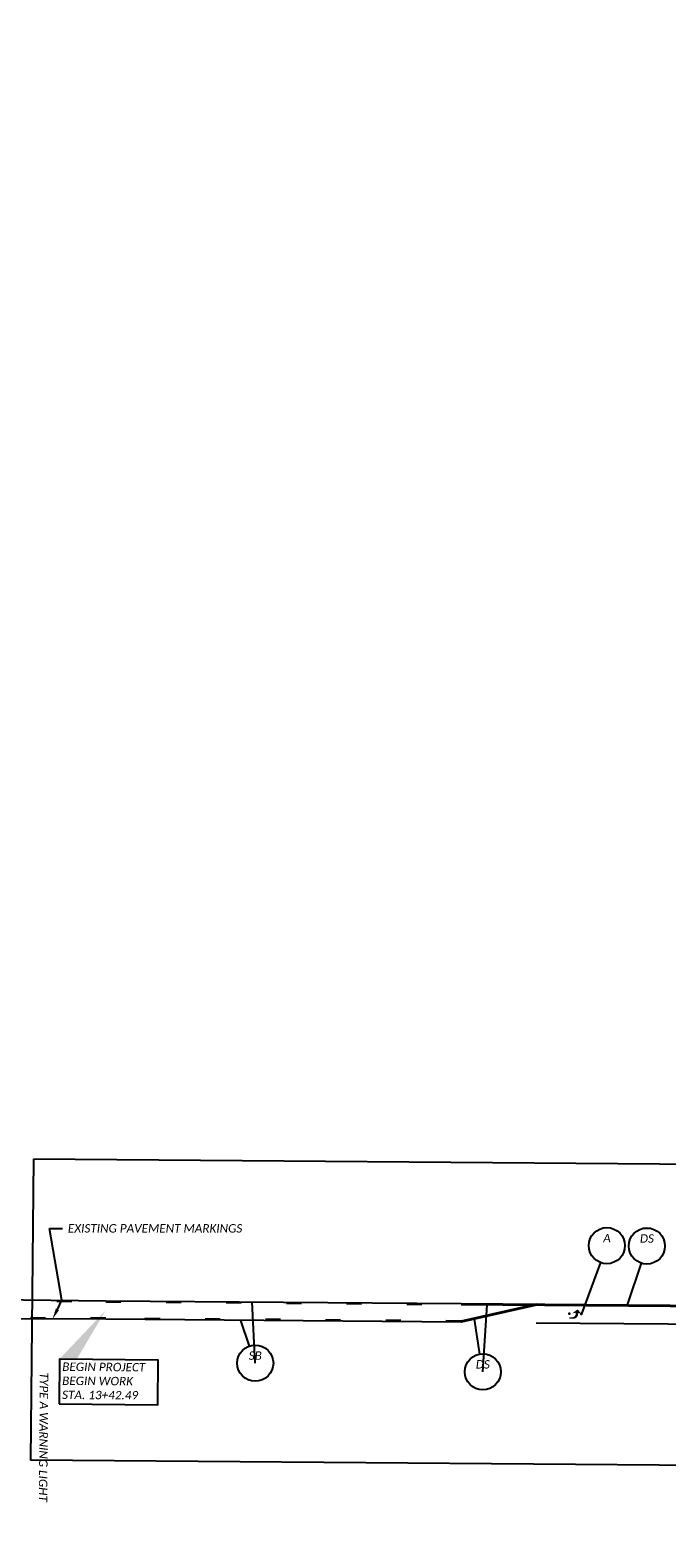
# Model space of a CAD drawing. Header units: feet. Extents: x 2244015 to 2247220, y 592506 to 600255.
# Tile 3 of 12: x 2244649 to 2245072, y 596101 to 597102. Entities that reach past the tile are written whole.
import ezdxf
from ezdxf import colors
from ezdxf.entities.mleader import LeaderData, LeaderLine
from ezdxf.enums import TextEntityAlignment as Align
from ezdxf.math import Vec2, Vec3

# ---------------------------------------------------------------- set-up
doc = ezdxf.new("R2010")
doc.units = ezdxf.units.FT
doc.header["$MEASUREMENT"] = 0
doc.set_wipeout_variables(frame=1)
doc.linetypes.add('dsolidcl', pattern=[0])
doc.linetypes.add('lane', pattern=[40, 10, -30])
for name, color, linetype in [('0_XRef_1', 7, 'Continuous'), ('PM_P_Cells', 7, 'Continuous'), ('PM_P_Channelizing_Line', 7, 'Continuous'), ('PM_P_CL_Dashed', 2, 'lane'), ('PM_P_CL_Double_Solid', 2, 'dsolidcl'), ('PM_X_CL_Dashed', 2, 'lane'), ('PM_X_CL_Double_Solid', 2, 'dsolidcl'), ('SN_P_Signs', 120, 'Continuous'), ('TX_P_20', 7, 'Continuous')]:
    doc.layers.add(name, color=color, linetype=linetype)
doc.layers.add('PM_P_Cells (Construction)', color=7, linetype='Continuous', lineweight=0)
doc.layers.add('SC_Scratch1', color=7, linetype='Continuous', plot=False)
doc.styles.add('P_Slanted_Normal', font='calibrii.ttf', dxfattribs={"height": 0.14})

# ---------------------------------------------------------------- blocks, each defined once
blk = doc.blocks.new('PMRTP')
at = {"layer": 'PM_P_Cells', "linetype": 'Continuous', "lineweight": 0}
blk.add_hatch(color=7, dxfattribs=at).paths.add_polyline_path([(-5.5, 3.3, -0.418865), (-2.2, 0), (-2.2, 0), (-2.2, -0.7), (0, 0), (-2.6, -3), (-6.1, -0.3), (-3.8, -0.7), (-3.8, 0, 0.414214), (-6.1, 2.3), (-8, 2.3), (-8, 3.3)])
at = {"layer": 'PM_P_Cells (Construction)', "color": 7, "linetype": 'Continuous', "lineweight": 30}
for p in [(-8, 0), (0, 0)]:
    blk.add_point(p, dxfattribs=at)
blk = doc.blocks.new('*U1039')
blk.add_wipeout([(-0.298, 0.023), (-0.295, 0.045), (-0.291, 0.07), (-0.285, 0.091), (-0.277, 0.112), (-0.268, 0.133), (-0.257, 0.153), (-0.245, 0.172), (-0.234, 0.186), (-0.221, 0.202), (-0.206, 0.217), (-0.188, 0.233), (-0.172, 0.245), (-0.158, 0.254), (-0.142, 0.263), (-0.124, 0.272), (-0.105, 0.28), (-0.084, 0.287), (-0.058, 0.293), (-0.036, 0.297), (-0.012, 0.299), (0, 0.299), (0.022, 0.298), (0.043, 0.296), (0.069, 0.291), (0.09, 0.285), (0.111, 0.278), (0.135, 0.266), (0.153, 0.256), (0.17, 0.246), (0.187, 0.233), (0.203, 0.219), (0.217, 0.205), (0.23, 0.191), (0.24, 0.178), (0.253, 0.159), (0.264, 0.141), (0.273, 0.122), (0.281, 0.103), (0.286, 0.086), (0.291, 0.068), (0.294, 0.053), (0.297, 0.037), (0.298, 0.018), (0.299, 0), (0.298, -0.02), (0.296, -0.04), (0.293, -0.059), (0.289, -0.076), (0.284, -0.093), (0.278, -0.109), (0.272, -0.123), (0.263, -0.141), (0.254, -0.157), (0.245, -0.171), (0.232, -0.188), (0.22, -0.202), (0.211, -0.211), (0.198, -0.224), (0.188, -0.232), (0.172, -0.244), (0.151, -0.258), (0.129, -0.27), (0.112, -0.277), (0.094, -0.284), (0.07, -0.291), (0.057, -0.293), (0.038, -0.296), (0.025, -0.298), (0.011, -0.299), (0, -0.299), (-0.006, -0.299), (-0.018, -0.298), (-0.028, -0.298), (-0.04, -0.296), (-0.052, -0.294), (-0.064, -0.292), (-0.077, -0.289), (-0.092, -0.284), (-0.115, -0.276), (-0.135, -0.267), (-0.15, -0.258), (-0.168, -0.247), (-0.182, -0.237), (-0.199, -0.223), (-0.218, -0.204), (-0.232, -0.189), (-0.246, -0.17), (-0.255, -0.155), (-0.266, -0.137), (-0.275, -0.118), (-0.283, -0.097), (-0.29, -0.074), (-0.294, -0.054), (-0.297, -0.033), (-0.299, -0.015), (-0.299, 0)])
at = {"flags": 128}
blk.add_lwpolyline([(-0.096, 0.284), (-0.24, 0.71)], dxfattribs=at)
blk.add_circle((0, 0), 0.3)
at = {"style": 'P_Slanted_Normal', "flags": 8}
for tag, p in [('ITEMTYPE', (0, 0.125)), ('ITEMNUMBER', (0, -0.125))]:
    blk.add_attdef(tag, text='', height=0.14, dxfattribs=at).set_placement(p, align=Align.MIDDLE_CENTER)
blk = doc.blocks.new('*U1067')
blk.add_wipeout([(-0.298, 0.023), (-0.295, 0.045), (-0.291, 0.07), (-0.285, 0.091), (-0.277, 0.112), (-0.268, 0.133), (-0.257, 0.153), (-0.245, 0.172), (-0.234, 0.186), (-0.221, 0.202), (-0.206, 0.217), (-0.188, 0.233), (-0.172, 0.245), (-0.158, 0.254), (-0.142, 0.263), (-0.124, 0.272), (-0.105, 0.28), (-0.084, 0.287), (-0.058, 0.293), (-0.036, 0.297), (-0.012, 0.299), (0, 0.299), (0.022, 0.298), (0.043, 0.296), (0.069, 0.291), (0.09, 0.285), (0.111, 0.278), (0.135, 0.266), (0.153, 0.256), (0.17, 0.246), (0.187, 0.233), (0.203, 0.219), (0.217, 0.205), (0.23, 0.191), (0.24, 0.178), (0.253, 0.159), (0.264, 0.141), (0.273, 0.122), (0.281, 0.103), (0.286, 0.086), (0.291, 0.068), (0.294, 0.053), (0.297, 0.037), (0.298, 0.018), (0.299, 0), (0.298, -0.02), (0.296, -0.04), (0.293, -0.059), (0.289, -0.076), (0.284, -0.093), (0.278, -0.109), (0.272, -0.123), (0.263, -0.141), (0.254, -0.157), (0.245, -0.171), (0.232, -0.188), (0.22, -0.202), (0.211, -0.211), (0.198, -0.224), (0.188, -0.232), (0.172, -0.244), (0.151, -0.258), (0.129, -0.27), (0.112, -0.277), (0.094, -0.284), (0.07, -0.291), (0.057, -0.293), (0.038, -0.296), (0.025, -0.298), (0.011, -0.299), (0, -0.299), (-0.006, -0.299), (-0.018, -0.298), (-0.028, -0.298), (-0.04, -0.296), (-0.052, -0.294), (-0.064, -0.292), (-0.077, -0.289), (-0.092, -0.284), (-0.115, -0.276), (-0.135, -0.267), (-0.15, -0.258), (-0.168, -0.247), (-0.182, -0.237), (-0.199, -0.223), (-0.218, -0.204), (-0.232, -0.189), (-0.246, -0.17), (-0.255, -0.155), (-0.266, -0.137), (-0.275, -0.118), (-0.283, -0.097), (-0.29, -0.074), (-0.294, -0.054), (-0.297, -0.033), (-0.299, -0.015), (-0.299, 0)])
at = {"flags": 128}
blk.add_lwpolyline([(-0.105, -0.281), (-0.423, -1.133)], dxfattribs=at)
blk.add_circle((0, 0), 0.3)
at = {"style": 'P_Slanted_Normal', "flags": 8}
for tag, p in [('ITEMTYPE', (0, 0.125)), ('ITEMNUMBER', (0, -0.125))]:
    blk.add_attdef(tag, text='', height=0.14, dxfattribs=at).set_placement(p, align=Align.MIDDLE_CENTER)
blk = doc.blocks.new('*U1045')
blk.add_wipeout([(-0.298, 0.023), (-0.295, 0.045), (-0.291, 0.07), (-0.285, 0.091), (-0.277, 0.112), (-0.268, 0.133), (-0.257, 0.153), (-0.245, 0.172), (-0.234, 0.186), (-0.221, 0.202), (-0.206, 0.217), (-0.188, 0.233), (-0.172, 0.245), (-0.158, 0.254), (-0.142, 0.263), (-0.124, 0.272), (-0.105, 0.28), (-0.084, 0.287), (-0.058, 0.293), (-0.036, 0.297), (-0.012, 0.299), (0, 0.299), (0.022, 0.298), (0.043, 0.296), (0.069, 0.291), (0.09, 0.285), (0.111, 0.278), (0.135, 0.266), (0.153, 0.256), (0.17, 0.246), (0.187, 0.233), (0.203, 0.219), (0.217, 0.205), (0.23, 0.191), (0.24, 0.178), (0.253, 0.159), (0.264, 0.141), (0.273, 0.122), (0.281, 0.103), (0.286, 0.086), (0.291, 0.068), (0.294, 0.053), (0.297, 0.037), (0.298, 0.018), (0.299, 0), (0.298, -0.02), (0.296, -0.04), (0.293, -0.059), (0.289, -0.076), (0.284, -0.093), (0.278, -0.109), (0.272, -0.123), (0.263, -0.141), (0.254, -0.157), (0.245, -0.171), (0.232, -0.188), (0.22, -0.202), (0.211, -0.211), (0.198, -0.224), (0.188, -0.232), (0.172, -0.244), (0.151, -0.258), (0.129, -0.27), (0.112, -0.277), (0.094, -0.284), (0.07, -0.291), (0.057, -0.293), (0.038, -0.296), (0.025, -0.298), (0.011, -0.299), (0, -0.299), (-0.006, -0.299), (-0.018, -0.298), (-0.028, -0.298), (-0.04, -0.296), (-0.052, -0.294), (-0.064, -0.292), (-0.077, -0.289), (-0.092, -0.284), (-0.115, -0.276), (-0.135, -0.267), (-0.15, -0.258), (-0.168, -0.247), (-0.182, -0.237), (-0.199, -0.223), (-0.218, -0.204), (-0.232, -0.189), (-0.246, -0.17), (-0.255, -0.155), (-0.266, -0.137), (-0.275, -0.118), (-0.283, -0.097), (-0.29, -0.074), (-0.294, -0.054), (-0.297, -0.033), (-0.299, -0.015), (-0.299, 0)])
at = {"flags": 128}
blk.add_lwpolyline([(-0.047, 0.296), (-0.14, 0.877)], dxfattribs=at)
blk.add_circle((0, 0), 0.3)
at = {"style": 'P_Slanted_Normal', "flags": 8}
for tag, p in [('ITEMTYPE', (0, 0.125)), ('ITEMNUMBER', (0, -0.125))]:
    blk.add_attdef(tag, text='', height=0.14, dxfattribs=at).set_placement(p, align=Align.MIDDLE_CENTER)
blk = doc.blocks.new('*U1046')
blk.add_wipeout([(-0.298, 0.023), (-0.295, 0.045), (-0.291, 0.07), (-0.285, 0.091), (-0.277, 0.112), (-0.268, 0.133), (-0.257, 0.153), (-0.245, 0.172), (-0.234, 0.186), (-0.221, 0.202), (-0.206, 0.217), (-0.188, 0.233), (-0.172, 0.245), (-0.158, 0.254), (-0.142, 0.263), (-0.124, 0.272), (-0.105, 0.28), (-0.084, 0.287), (-0.058, 0.293), (-0.036, 0.297), (-0.012, 0.299), (0, 0.299), (0.022, 0.298), (0.043, 0.296), (0.069, 0.291), (0.09, 0.285), (0.111, 0.278), (0.135, 0.266), (0.153, 0.256), (0.17, 0.246), (0.187, 0.233), (0.203, 0.219), (0.217, 0.205), (0.23, 0.191), (0.24, 0.178), (0.253, 0.159), (0.264, 0.141), (0.273, 0.122), (0.281, 0.103), (0.286, 0.086), (0.291, 0.068), (0.294, 0.053), (0.297, 0.037), (0.298, 0.018), (0.299, 0), (0.298, -0.02), (0.296, -0.04), (0.293, -0.059), (0.289, -0.076), (0.284, -0.093), (0.278, -0.109), (0.272, -0.123), (0.263, -0.141), (0.254, -0.157), (0.245, -0.171), (0.232, -0.188), (0.22, -0.202), (0.211, -0.211), (0.198, -0.224), (0.188, -0.232), (0.172, -0.244), (0.151, -0.258), (0.129, -0.27), (0.112, -0.277), (0.094, -0.284), (0.07, -0.291), (0.057, -0.293), (0.038, -0.296), (0.025, -0.298), (0.011, -0.299), (0, -0.299), (-0.006, -0.299), (-0.018, -0.298), (-0.028, -0.298), (-0.04, -0.296), (-0.052, -0.294), (-0.064, -0.292), (-0.077, -0.289), (-0.092, -0.284), (-0.115, -0.276), (-0.135, -0.267), (-0.15, -0.258), (-0.168, -0.247), (-0.182, -0.237), (-0.199, -0.223), (-0.218, -0.204), (-0.232, -0.189), (-0.246, -0.17), (-0.255, -0.155), (-0.266, -0.137), (-0.275, -0.118), (-0.283, -0.097), (-0.29, -0.074), (-0.294, -0.054), (-0.297, -0.033), (-0.299, -0.015), (-0.299, 0)])
at = {"flags": 128}
blk.add_lwpolyline([(-0.096, -0.284), (-0.329, -0.977)], dxfattribs=at)
blk.add_circle((0, 0), 0.3)
at = {"style": 'P_Slanted_Normal', "flags": 8}
for tag, p in [('ITEMTYPE', (0, 0.125)), ('ITEMNUMBER', (0, -0.125))]:
    blk.add_attdef(tag, text='', height=0.14, dxfattribs=at).set_placement(p, align=Align.MIDDLE_CENTER)

msp = doc.modelspace()

# ---------------------------------------------------------------- hatches: boundary and pattern name
at = {"layer": '0_XRef_1'}
h = msp.add_hatch(color=256, dxfattribs=at)
h.dxf.hatch_style = 1
h.paths.add_polyline_path([(2244699.478, 596251.743), (2244680.219, 596219.178), (2244668.666, 596219.27)])

# ---------------------------------------------------------------- linework, layer by layer
at = {"layer": 'PM_P_Channelizing_Line', "flags": 128}
msp.add_lwpolyline([(2244985.545, 596243.487), (2245685.524, 596237.968)], dxfattribs=at)
at = {"layer": 'PM_P_CL_Dashed'}
msp.add_line((2244935.552, 596244.541), (2244699.436, 596246.403), dxfattribs=at)
at = {"layer": 'PM_P_CL_Dashed', "flags": 128}
msp.add_lwpolyline([(2244699.523, 596257.412), (2244935.639, 596255.551)], dxfattribs=at)
at = {"layer": 'PM_P_CL_Double_Solid'}
for p, q in [((2244985.637, 596255.157), (2244935.547, 596243.881)), ((2244985.642, 596255.817), (2244935.552, 596244.541)), ((2244935.547, 596243.881), (2244699.431, 596245.743))]:
    msp.add_line(p, q, dxfattribs=at)
at = {"layer": 'PM_P_CL_Double_Solid', "flags": 128}
for points in [[(2244699.528, 596258.072), (2244935.644, 596256.211)], [(2244935.639, 596255.551), (2245685.616, 596249.638)], [(2244935.644, 596256.211), (2245685.621, 596250.298)]]:
    msp.add_lwpolyline(points, dxfattribs=at)
at = {"layer": 'PM_X_CL_Dashed'}
for p, q in [((2244507.041, 596259.399), (2244699.523, 596257.412)), ((2244699.436, 596246.403), (2244506.945, 596247.194))]:
    msp.add_line(p, q, dxfattribs=at)
at = {"layer": 'PM_X_CL_Double_Solid'}
for p, q in [((2244507.046, 596260.059), (2244699.528, 596258.072)), ((2244699.431, 596245.743), (2244506.94, 596246.534))]:
    msp.add_line(p, q, dxfattribs=at)
at = {"layer": 'SC_Scratch1', "color": 2}
for p, q in [((2244651.525, 596352.124), (2244649.413, 596152.134)), ((2245457.752, 596345.767), (2244651.525, 596352.124)), ((2245456.175, 596145.773), (2244649.413, 596152.134))]:
    msp.add_line(p, q, dxfattribs=at)

# ---------------------------------------------------------------- block references
at = {"layer": 'PM_P_Cells', "xscale": -1, "rotation": 179.3928103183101}
msp.add_blockref('PMRTP', (2245015.592, 596249.333), dxfattribs=at)

# ---------------------------------------------------------------- texts
at = {"layer": 'SN_P_Signs', "style": 'P_Slanted_Normal'}
msp.add_text('TYPE A WARNING LIGHT', height=5.6, rotation=269.548265, dxfattribs=at).set_placement((2244655.689, 596210.349))

# ---------------------------------------------------------------- leaders
at = {"layer": 'TX_P_20'}
ml = msp.add_multileader_mtext('Standard', dxfattribs=at)
ml.set_content('EXISTING \\PPAVEMENT \\PMARKINGS', color=256, style='P_Slanted_Normal')
ml.set_leader_properties()
ml.build(insert=Vec2(0, 0))
ml.multileader.update_dxf_attribs({"dogleg_length": 0.215, "arrow_head_size": 7.2, "scale": 40})
ctx = ml.context
ctx.base_point, ctx.scale, ctx.char_height, ctx.arrow_head_size, ctx.landing_gap_size, ctx.plane_origin, ctx.plane_x_axis, ctx.plane_y_axis = Vec3(2245619.286, 596375.594), 40, 5.6, 7.2, 3.6, Vec3(2245988.306, 596367.614), Vec3(-0.38233293, 0.92402464), Vec3(-0.92402464, -0.38233293)
notes = []
notes.append((ctx, [(0, (1, 1, 0), (2245622.575, 596367.644), (-0.38233293, 0.92402464), 8.603, [(1, [(2245687.598, 596369.194), (2245694.006, 596382.091), (2245702.192, 596394.518)], 0, [])])]))
ctx.mtext.insert, ctx.mtext.text_direction, ctx.mtext.rotation, ctx.mtext.width, ctx.mtext.defined_height, ctx.mtext.flow_direction = Vec3(2245615.284, 596377.834), Vec3(-0.38233293, 0.92402464), 1.96311605, 104.62653, 5.782, 5
ml = msp.add_multileader_mtext('Standard', dxfattribs=at)
ml.set_content('{\\fOHDOTSymbols|b0|i1|c186|p2;\\H1.08333x;\ue0a4} R/W & CONST. \\PHIGHLAND ROAD', color=256, style='P_Slanted_Normal')
ml.set_leader_properties()
ml.build(insert=Vec2(0, 0))
ml.multileader.update_dxf_attribs({"dogleg_length": 0.36, "arrow_head_size": 7.2, "scale": 40})
ctx = ml.context
ctx.base_point, ctx.scale, ctx.char_height, ctx.arrow_head_size, ctx.landing_gap_size, ctx.plane_origin, ctx.plane_x_axis, ctx.plane_y_axis = Vec3(2245818.488, 596353.611), 40, 5.6, 7.2, 3.6, Vec3(2245777.142, 595971.097), Vec3(-0.38233293, 0.92402464), Vec3(-0.92402464, -0.38233293)
notes.append((ctx, [(0, (1, 1, 0), (2245821.778, 596345.662), (-0.38233293, 0.92402464), 8.603, [(0, [(2245766.401, 596243.331)], 0, [])])]))
ctx.mtext.insert, ctx.mtext.text_direction, ctx.mtext.rotation, ctx.mtext.width, ctx.mtext.defined_height, ctx.mtext.flow_direction = Vec3(2245814.487, 596355.851), Vec3(-0.38233293, 0.92402464), 1.96311605, 92.38554, 15.888, 5
for ctx, leaders in notes:
    for number, flags, end, landing, length, lines in leaders:
        leader = LeaderData()
        leader.index, (leader.has_last_leader_line, leader.has_dogleg_vector, leader.attachment_direction) = number, flags
        leader.last_leader_point, leader.dogleg_vector, leader.dogleg_length = Vec3(end), Vec3(landing), length
        for number, points, colour, breaks in lines:
            line = LeaderLine()
            line.index, line.vertices, line.color, line.breaks = number, Vec3.list(points), colors.encode_raw_color(colour), breaks
            leader.lines.append(line)
        ctx.leaders.append(leader)

# ---------------------------------------------------------------- next in the draw order: block references
ref = msp.add_blockref('*U1067', (2245032.506, 596294.649), dxfattribs=dict(at, xscale=40, yscale=40, zscale=40))
ref.add_attrib('ITEMTYPE', 'A', dxfattribs={"layer": '0', "height": 5.6, "style": 'P_Slanted_Normal'}).set_placement((2245032.506, 596299.649), align=Align.MIDDLE_CENTER)
ref = msp.add_blockref('*U1039', (2244798.844, 596216.62), dxfattribs=dict(at, xscale=40, yscale=40, zscale=40))
ref.add_attrib('ITEMTYPE', 'SB', dxfattribs={"layer": '0', "height": 5.6, "style": 'P_Slanted_Normal'}).set_placement((2244798.844, 596221.62), align=Align.MIDDLE_CENTER)
ref = msp.add_blockref('*U1045', (2244950.032, 596210.81), dxfattribs=dict(at, xscale=40, yscale=40, zscale=40))
ref.add_attrib('ITEMTYPE', 'DS', dxfattribs={"layer": '0', "height": 5.6, "style": 'P_Slanted_Normal'}).set_placement((2244950.032, 596215.81), align=Align.MIDDLE_CENTER)

# ---------------------------------------------------------------- next in the draw order: wipeouts: each hides what was drawn before it
msp.add_wipeout([(2244668.474, 596189.528), (2244734.164, 596188.97), (2244734.356, 596218.601), (2244668.666, 596219.27)]).dxf.layer = 'TX_P_20'

# ---------------------------------------------------------------- next in the draw order: linework, layer by layer
at = {"layer": 'TX_P_20', "flags": 128}
for points in [[(2244798.844, 596216.62), (2244796.781, 596257.306)], [(2244950.031, 596210.811), (2244952.845, 596255.415)]]:
    msp.add_lwpolyline(points, dxfattribs=at)
at = {"layer": 'TX_P_20'}
msp.add_lwpolyline([(2244668.474, 596189.528), (2244734.164, 596188.97), (2244734.356, 596218.601), (2244668.666, 596219.27)], close=True, dxfattribs=at)

# ---------------------------------------------------------------- next in the draw order: block references
ref = msp.add_blockref('*U1046', (2245059.082, 596294.417), dxfattribs=dict(at, xscale=40, yscale=40, zscale=40))
ref.add_attrib('ITEMTYPE', 'DS', dxfattribs={"layer": '0', "height": 5.6, "style": 'P_Slanted_Normal'}).set_placement((2245059.082, 596299.417), align=Align.MIDDLE_CENTER)

# ---------------------------------------------------------------- next in the draw order: texts
at = {"layer": 'TX_P_20', "insert": (2244745.316, 596216.534), "char_height": 5.6, "width": 74.70729, "attachment_point": 3, "rotation": 359.597947, "style": 'P_Slanted_Normal'}
msp.add_mtext('\\pxql;BEGIN PROJECT\\PBEGIN WORK\\PSTA. 13+42.49', dxfattribs=at)

# ---------------------------------------------------------------- next in the draw order: leaders
at = {"layer": 'TX_P_20'}
ml = msp.add_multileader_mtext('Standard', dxfattribs=at)
ml.set_content('INSTALL WORK ZONE TRAFFIC SIGNAL AND TEMPORARY CONTROLLER DURING STAGE 1, PRE-PHASE 1', color=256, style='P_Slanted_Normal')
ml.set_leader_properties()
ml.build(insert=Vec2(0, 0))
ml.multileader.update_dxf_attribs({"dogleg_length": 0.215, "arrow_head_size": 7.2, "scale": 40})
ctx = ml.context
ctx.base_point, ctx.scale, ctx.char_height, ctx.arrow_head_size, ctx.landing_gap_size, ctx.plane_origin, ctx.plane_x_axis, ctx.plane_y_axis = Vec3(2245763.293, 596321), 40, 5.6, 7.2, 3.6, Vec3(2245920.614, 595912.914), Vec3(-0.38233293, 0.92402464), Vec3(-0.92402464, -0.38233293)
notes = []
notes.append((ctx, [(0, (1, 1, 0), (2245766.583, 596313.05), (-0.38233293, 0.92402464), 8.603, [(2, [(2245779.289, 596288.869)], 0, [])])]))
ctx.mtext.insert, ctx.mtext.text_direction, ctx.mtext.rotation, ctx.mtext.width, ctx.mtext.defined_height, ctx.mtext.flow_direction = Vec3(2245759.292, 596323.24), Vec3(-0.38233293, 0.92402464), 1.96311605, 100.15824, 24.196, 5
ml = msp.add_multileader_mtext('Standard', dxfattribs=at)
ml.set_content('EXISTING PAVEMENT MARKINGS', color=256, style='P_Slanted_Normal')
ml.set_leader_properties()
ml.build(insert=Vec2(0, 0))
ml.multileader.update_dxf_attribs({"dogleg_length": 0.215, "arrow_head_size": 7.2, "scale": 40})
ctx = ml.context
ctx.base_point, ctx.scale, ctx.char_height, ctx.arrow_head_size, ctx.landing_gap_size, ctx.plane_origin, ctx.plane_x_axis, ctx.plane_y_axis = Vec3(2246594.171, 596111.979), 40, 5.6, 7.2, 3.6, Vec3(2246926.453, 596062.615), Vec3(0.98768834, -0.15643447), Vec3(0.15643447, 0.98768834)
ctx.text_align_type = 2
notes.append((ctx, [(1, (1, 1, 0), (2246650.339, 596103.083), (-0.98768834, 0.15643447), 8.603, [(1, [(2246643.796, 596151.421), (2246637.623, 596141.926)], 0, [])])]))
ctx.mtext.insert, ctx.mtext.text_direction, ctx.mtext.rotation, ctx.mtext.width, ctx.mtext.defined_height, ctx.mtext.alignment, ctx.mtext.flow_direction = Vec3(2246638.731, 596107.798), Vec3(0.98768834, -0.15643447), 6.12610567, 62.69486, 5.782, 3, 5
ml = msp.add_multileader_mtext('Standard', dxfattribs=at)
ml.set_content('EXISTING PAVEMENT MARKINGS', color=256, style='P_Slanted_Normal')
ml.set_leader_properties()
ml.build(insert=Vec2(0, 0))
ml.multileader.update_dxf_attribs({"dogleg_length": 0.215, "arrow_head_size": 7.2, "scale": 40})
ctx = ml.context
ctx.base_point, ctx.scale, ctx.char_height, ctx.arrow_head_size, ctx.landing_gap_size, ctx.plane_origin = Vec3(2244670.708, 596306.12), 40, 5.6, 7.2, 3.6, Vec3(2245013.965, 596240.961)
notes.append((ctx, [(0, (1, 1, 0), (2244662.105, 596306.12), (1, 0), 8.603, [(2, [(2244664.137, 596245.888), (2244670.397, 596258.373)], 0, [])])]))
ctx.mtext.insert, ctx.mtext.width, ctx.mtext.defined_height, ctx.mtext.flow_direction = Vec3(2244674.308, 596308.961), 62.69486, 5.782, 5
for ctx, leaders in notes:
    for number, flags, end, landing, length, lines in leaders:
        leader = LeaderData()
        leader.index, (leader.has_last_leader_line, leader.has_dogleg_vector, leader.attachment_direction) = number, flags
        leader.last_leader_point, leader.dogleg_vector, leader.dogleg_length = Vec3(end), Vec3(landing), length
        for number, points, colour, breaks in lines:
            line = LeaderLine()
            line.index, line.vertices, line.color, line.breaks = number, Vec3.list(points), colors.encode_raw_color(colour), breaks
            leader.lines.append(line)
        ctx.leaders.append(leader)

doc.saveas('drawing.dxf')
